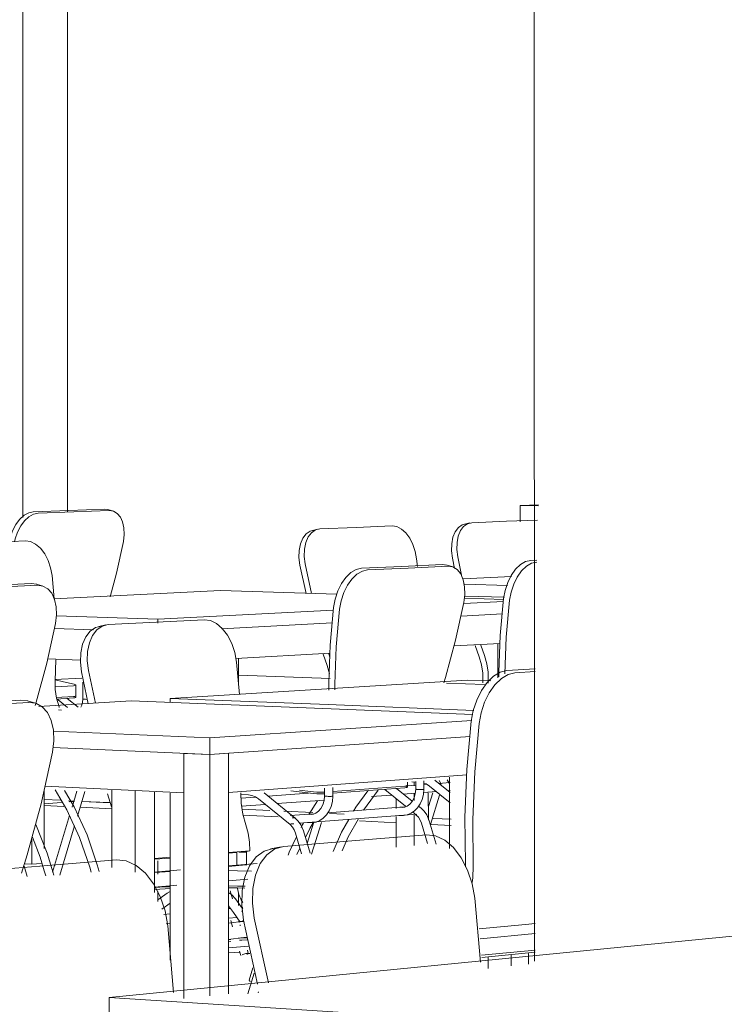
# Model space of a CAD drawing. Header units: metres. Extents: x -32 to 90, y -28 to 32.
# Tile 93 of 148: x 90.06863 to 90.07079, y 1.77481 to 1.77783. Entities that reach past the tile are written whole.
import ezdxf

# ---------------------------------------------------------------- set-up
doc = ezdxf.new("R2010")
doc.units = ezdxf.units.M
doc.linetypes.add('IMPORT-HIDDEN _4_', pattern=[0.005, 0.003333, -0.001667])
for name, color, linetype, lineweight in [('A-GENM', 13, 'Continuous', 18), ('A-WALL', 113, 'Continuous', 18), ('ARQ-IND-SIMB', 250, 'Continuous', 9), ('ARQ-LAY-EQUIP', 250, 'Continuous', 9), ('ARQ-PROJECAO', 250, 'IMPORT-HIDDEN _4_', 9), ('I-FURN', 30, 'Continuous', 18)]:
    doc.layers.add(name, color=color, linetype=linetype, lineweight=lineweight)

msp = doc.modelspace()

# ---------------------------------------------------------------- linework, layer by layer
at = {"layer": 'A-GENM', "lineweight": 9}
for p, q in [((90.070217, 1.7763433), (90.0701599, 1.7763411)), ((90.0701599, 1.7763411), (90.070217, 1.7763397)), ((90.0701599, 1.7763411), (90.0701599, 1.7762907))]:
    msp.add_line(p, q, dxfattribs=at)
at = {"layer": 'A-WALL', "lineweight": 9}
for p, q in [((90.070204, 1.7749434), (90.0702023, 1.7824101)), ((90.0686351, 1.7792026), (90.0686349, 1.7763039)), ((90.0687723, 1.7763209), (90.0687725, 1.7792019)), ((90.069298, 1.7758206), (90.0695779, 1.77581)), ((90.0699347, 1.7757966), (90.0700507, 1.7757922))]:
    msp.add_line(p, q, dxfattribs=at)
at = {"layer": 'ARQ-IND-SIMB'}
for p, q in [((90.0693015, 1.774969), (90.0692672, 1.7749711)), ((90.069331, 1.7749673), (90.0693265, 1.7749675))]:
    msp.add_line(p, q, dxfattribs=at)
at = {"layer": 'ARQ-LAY-EQUIP'}
for p, q in [((90.0687507, 1.7754369), (90.0687002, 1.7754393)), ((90.0687507, 1.7754369), (90.0687002, 1.7754393)), ((90.0687003, 1.7754265), (90.0687542, 1.7754304)), ((90.0687003, 1.7754265), (90.0687542, 1.7754304)), ((90.0687607, 1.775418), (90.0687003, 1.7754209)), ((90.0687934, 1.7754348), (90.0687758, 1.7754357)), ((90.0687934, 1.7754348), (90.0687758, 1.7754357)), ((90.0687772, 1.7754321), (90.0687929, 1.7754333)), ((90.0687772, 1.7754321), (90.0687929, 1.7754333)), ((90.0687878, 1.7754166), (90.0687851, 1.7754168)), ((90.0689069, 1.7754108), (90.0688118, 1.7754155)), ((90.0688174, 1.7754337), (90.0689031, 1.7754295)), ((90.0693072, 1.7754099), (90.0693932, 1.7754058)), ((90.069418, 1.7753858), (90.0693101, 1.7753911)), ((90.0694358, 1.7754037), (90.0695241, 1.7753994)), ((90.0694711, 1.7753832), (90.0694607, 1.7753837)), ((90.0695754, 1.775397), (90.0696204, 1.7753948)), ((90.0697813, 1.775368), (90.0696678, 1.7753736)), ((90.0699487, 1.7753598), (90.0698874, 1.7753628)), ((90.0698933, 1.7753816), (90.0699488, 1.7753789))]:
    msp.add_line(p, q, dxfattribs=at)
msp.add_polyline3d([(90.0689029, 1.7754302, 0), (90.0688978, 1.7754298, 0), (90.0688174, 1.7754337, 0)], dxfattribs=at)
at = {"layer": 'ARQ-PROJECAO', "linetype": 'Continuous'}
msp.add_line((90.0687542, 1.7757135), (90.0687449, 1.7757139), dxfattribs=at)
at = {"layer": 'I-FURN', "lineweight": 9}
for p, q in [((90.0686674, 1.7763217), (90.0687765, 1.7763258)), ((90.0687917, 1.7763216), (90.0686827, 1.7763175)), ((90.0687765, 1.7763258), (90.0688846, 1.7763298)), ((90.0688997, 1.7763256), (90.0687917, 1.7763216)), ((90.0688846, 1.7763298), (90.0688978, 1.7763278)), ((90.0688955, 1.7763286), (90.0689107, 1.7763244)), ((90.0701189, 1.7762926), (90.070012, 1.7762882)), ((90.0702137, 1.7762964), (90.0701189, 1.7762926)), ((90.0695234, 1.7762647), (90.0695399, 1.7762683)), ((90.0695299, 1.7762655), (90.0695326, 1.7762656)), ((90.0696574, 1.7762737), (90.0695464, 1.7762691)), ((90.0697675, 1.7762782), (90.0696574, 1.7762737)), ((90.0699897, 1.7762839), (90.070006, 1.7762875)), ((90.0699957, 1.7762846), (90.0699988, 1.7762847)), ((90.0686434, 1.7762321), (90.0685226, 1.7762272)), ((90.0698455, 1.7761539), (90.069843, 1.7761772)), ((90.0699594, 1.7761476), (90.0699529, 1.7761794)), ((90.0699693, 1.776183), (90.069982, 1.7761225)), ((90.0701928, 1.7761724), (90.0702117, 1.7761733)), ((90.0695037, 1.7760713), (90.0694849, 1.7761581)), ((90.0695014, 1.7761617), (90.069521, 1.7760714)), ((90.0696741, 1.7761484), (90.069798, 1.7761542)), ((90.0698165, 1.7761491), (90.0696926, 1.7761434)), ((90.069798, 1.7761542), (90.0699207, 1.7761598)), ((90.0699392, 1.7761548), (90.0698165, 1.7761491)), ((90.0699207, 1.7761598), (90.0699357, 1.7761576)), ((90.0699328, 1.7761586), (90.0699513, 1.7761536)), ((90.0687312, 1.7760546), (90.0687249, 1.7761265)), ((90.070134, 1.7761229), (90.0699855, 1.7761157)), ((90.0685252, 1.7760953), (90.0686613, 1.7761016)), ((90.0686801, 1.7760963), (90.068544, 1.77609)), ((90.0686613, 1.7761016), (90.068678, 1.7760993)), ((90.0686759, 1.7761), (90.0686947, 1.7760947)), ((90.069241, 1.7760798), (90.06873, 1.7760552)), ((90.0695986, 1.7760687), (90.069241, 1.7760798)), ((90.0699896, 1.7760995), (90.0701211, 1.7760956)), ((90.0701104, 1.7760529), (90.0699901, 1.7760566)), ((90.0701119, 1.7760595), (90.0699915, 1.7760632)), ((90.0690491, 1.7759921), (90.0695875, 1.7760197)), ((90.0699876, 1.7760403), (90.0701095, 1.7760466)), ((90.0687381, 1.7760024), (90.0690491, 1.7759921)), ((90.0691913, 1.7759907), (90.0690452, 1.7759832)), ((90.0690491, 1.7759797), (90.0690491, 1.7759921)), ((90.0701061, 1.7760085), (90.0699791, 1.7760018)), ((90.0688515, 1.7759592), (90.068732, 1.7759634)), ((90.0688683, 1.77597), (90.0688893, 1.7759745)), ((90.0688764, 1.775971), (90.068879, 1.7759711)), ((90.0690452, 1.7759832), (90.0688974, 1.7759755)), ((90.0695841, 1.7759808), (90.0692443, 1.7759628)), ((90.070099, 1.7759182), (90.069958, 1.7759102)), ((90.0700345, 1.7758771), (90.0700229, 1.7759116)), ((90.0700401, 1.7759126), (90.0700509, 1.7758805)), ((90.0700917, 1.7758129), (90.0700917, 1.7759177)), ((90.0688115, 1.775867), (90.0687116, 1.7758707)), ((90.0687342, 1.7758037), (90.0687363, 1.7758681)), ((90.0695773, 1.7758885), (90.0692883, 1.7758721)), ((90.0692967, 1.7758711), (90.0692967, 1.7757904)), ((90.0695682, 1.7758498), (90.0695563, 1.775885)), ((90.0695736, 1.7758861), (90.0695772, 1.7758754)), ((90.0692994, 1.7757615), (90.0692905, 1.7758609)), ((90.0695753, 1.7758245), (90.0695682, 1.7758498)), ((90.0701198, 1.7758345), (90.0702061, 1.7758398)), ((90.0687339, 1.7758071), (90.0688162, 1.7758119)), ((90.068836, 1.775733), (90.0688153, 1.7758304)), ((90.0688364, 1.7758349), (90.0688578, 1.7757344)), ((90.0702061, 1.7758316), (90.0701438, 1.7758278)), ((90.0687341, 1.775785), (90.0687903, 1.7757883)), ((90.0687978, 1.7757902), (90.0687978, 1.7757568)), ((90.068819, 1.7757473), (90.068819, 1.7757994)), ((90.0699983, 1.7758056), (90.0690868, 1.7757496)), ((90.0700701, 1.7758029), (90.0699983, 1.7758056)), ((90.0700462, 1.7757969), (90.0700462, 1.7758014)), ((90.0700626, 1.7758048), (90.0700626, 1.7757962)), ((90.0687376, 1.7757519), (90.0687903, 1.7757551)), ((90.0687903, 1.7757507), (90.0687383, 1.7757475)), ((90.0687436, 1.775745), (90.0687398, 1.7757475)), ((90.0687715, 1.7757494), (90.0688048, 1.7757222)), ((90.0687903, 1.7757551), (90.0687947, 1.7757555)), ((90.0687947, 1.7757554), (90.0687903, 1.7757549)), ((90.0687978, 1.775757), (90.0687978, 1.7757526)), ((90.0690868, 1.7757496), (90.0695713, 1.7757304)), ((90.0690868, 1.7757496), (90.0690868, 1.7757373)), ((90.0684501, 1.7757336), (90.0686289, 1.7757444)), ((90.0686535, 1.7757372), (90.0684748, 1.7757263)), ((90.0686289, 1.7757444), (90.0686508, 1.7757417)), ((90.0686495, 1.7757423), (90.0686741, 1.7757351)), ((90.0689679, 1.7757423), (90.068684, 1.7757249)), ((90.0687722, 1.7757216), (90.0687436, 1.775745)), ((90.068747, 1.7757212), (90.0687462, 1.7757237)), ((90.0700156, 1.7757004), (90.0689679, 1.7757423)), ((90.0695713, 1.7757304), (90.0700184, 1.7757126)), ((90.0692084, 1.7756284), (90.0700119, 1.775682)), ((90.0687284, 1.775649), (90.0692084, 1.7756284)), ((90.0700071, 1.7756323), (90.0692084, 1.7755774)), ((90.0692084, 1.7755774), (90.0692084, 1.7756284)), ((90.0692084, 1.7755774), (90.0687275, 1.7755986)), ((90.0691288, 1.7755809), (90.0692084, 1.7755774)), ((90.0691288, 1.7748292), (90.0691288, 1.7755809)), ((90.0692084, 1.7755774), (90.069266, 1.7755814)), ((90.0692084, 1.7755774), (90.0692084, 1.7748374)), ((90.069266, 1.7755814), (90.069266, 1.7748431)), ((90.0699973, 1.775515), (90.069266, 1.7754611)), ((90.0699434, 1.7752891), (90.0699434, 1.7755078)), ((90.0691288, 1.7754602), (90.0687031, 1.7754804)), ((90.0695605, 1.7754501), (90.0695605, 1.7754742)), ((90.0695857, 1.7754638), (90.0698063, 1.7754803)), ((90.0698063, 1.7754751), (90.0695857, 1.7754586)), ((90.0695859, 1.7754762), (90.0695859, 1.7754498)), ((90.0698141, 1.7754816), (90.0698408, 1.7754836)), ((90.0698144, 1.775493), (90.0698144, 1.7754824)), ((90.0698144, 1.7754826), (90.0698144, 1.7754774)), ((90.0698408, 1.775493), (90.0698278, 1.7754936)), ((90.069835, 1.7754916), (90.069835, 1.7754809)), ((90.0698403, 1.7754711), (90.0698403, 1.7754942)), ((90.0698654, 1.7754969), (90.0698654, 1.7754708)), ((90.0698654, 1.7754854), (90.0698735, 1.775486)), ((90.0699458, 1.7754293), (90.0698822, 1.7754802)), ((90.0698985, 1.775499), (90.0699458, 1.7754611)), ((90.0699024, 1.7754936), (90.0699033, 1.7754963)), ((90.0699104, 1.7754888), (90.069946, 1.7754914)), ((90.0699118, 1.7754976), (90.0699177, 1.7754866)), ((90.0699368, 1.7754995), (90.0699424, 1.7754892)), ((90.0687007, 1.7754663), (90.0687007, 1.7752891)), ((90.0687875, 1.7754191), (90.0688012, 1.7754647)), ((90.0688255, 1.7754635), (90.0688027, 1.7753879)), ((90.0689071, 1.775417), (90.0688953, 1.7754572)), ((90.068908, 1.775231), (90.068908, 1.7754682)), ((90.0689793, 1.7754649), (90.0689793, 1.7752164)), ((90.0690391, 1.7754619), (90.0690391, 1.7751543)), ((90.0690868, 1.7749468), (90.0690868, 1.7754593)), ((90.0693271, 1.7754536), (90.0693047, 1.7754547)), ((90.069305, 1.7754437), (90.0693489, 1.7754469)), ((90.0693749, 1.7754602), (90.0694707, 1.7753824)), ((90.0693868, 1.7754497), (90.0695118, 1.7754591)), ((90.0695172, 1.775459), (90.0694574, 1.7754664)), ((90.0694833, 1.7754685), (90.0695172, 1.7754642)), ((90.0695172, 1.7754642), (90.0695268, 1.7754631)), ((90.0695268, 1.7754631), (90.0695365, 1.7754623)), ((90.0695365, 1.7754621), (90.0695268, 1.775463)), ((90.0695365, 1.7754623), (90.0695459, 1.7754619)), ((90.0695459, 1.7754617), (90.0695365, 1.7754621)), ((90.0695543, 1.7754616), (90.0695459, 1.7754617)), ((90.0695543, 1.7754617), (90.0695608, 1.775462)), ((90.0695608, 1.7754618), (90.0695543, 1.7754616)), ((90.0695748, 1.775449), (90.0695715, 1.7754491)), ((90.069578, 1.775449), (90.0695748, 1.775449)), ((90.0695809, 1.7754491), (90.069578, 1.775449)), ((90.0695833, 1.7754492), (90.0695809, 1.7754491)), ((90.0695858, 1.7754498), (90.0695859, 1.7754497)), ((90.069725, 1.7754682), (90.0696799, 1.7754062)), ((90.0697655, 1.7754532), (90.0697044, 1.7754486)), ((90.0698087, 1.7754187), (90.069745, 1.77547)), ((90.0697811, 1.775473), (90.0698294, 1.7754342)), ((90.0698398, 1.7754588), (90.0698016, 1.7754559)), ((90.069835, 1.7754567), (90.069835, 1.7754367)), ((90.0698512, 1.7754701), (90.0698481, 1.7754702)), ((90.0698577, 1.7754701), (90.0698545, 1.77547)), ((90.0698605, 1.7754701), (90.0698577, 1.7754701)), ((90.0698628, 1.7754703), (90.0698605, 1.7754701)), ((90.0699027, 1.7754636), (90.0698646, 1.7754607)), ((90.0698787, 1.77546), (90.0698788, 1.7753756)), ((90.0698791, 1.7754182), (90.0698921, 1.7754603)), ((90.0699135, 1.7754532), (90.0698853, 1.7753623)), ((90.069946, 1.7754669), (90.0699387, 1.7754663)), ((90.0693788, 1.775424), (90.0693062, 1.7754185)), ((90.0694547, 1.7753626), (90.0693582, 1.7754411)), ((90.0695599, 1.7754377), (90.0694153, 1.7754267)), ((90.0695127, 1.7753936), (90.069539, 1.7754354)), ((90.0695696, 1.7753988), (90.0698069, 1.7754171)), ((90.0697797, 1.7754121), (90.0697797, 1.7754404)), ((90.0697914, 1.7754156), (90.0697926, 1.7754156)), ((90.0698004, 1.7754153), (90.0697925, 1.7754156)), ((90.0698483, 1.775419), (90.0698566, 1.7754124)), ((90.0687267, 1.7752171), (90.0687788, 1.7753902)), ((90.0694553, 1.7753899), (90.0695271, 1.7753955)), ((90.0698439, 1.7753948), (90.0694825, 1.7753665)), ((90.0695115, 1.775394), (90.0695127, 1.775394)), ((90.0695206, 1.7753937), (90.0695127, 1.775394)), ((90.0697797, 1.7752936), (90.0697797, 1.7753872)), ((90.0698025, 1.7753902), (90.0697885, 1.7753908)), ((90.0698409, 1.7753928), (90.0698331, 1.7753991)), ((90.069835, 1.7753916), (90.069835, 1.7752983)), ((90.0687939, 1.7753587), (90.0687484, 1.7752079)), ((90.0694662, 1.7753652), (90.0694573, 1.7753645)), ((90.069507, 1.7753041), (90.0695263, 1.7753668)), ((90.0695227, 1.7753683), (90.0695086, 1.7753689)), ((90.0695507, 1.7753688), (90.0695208, 1.7752715)), ((90.0698763, 1.7753045), (90.0698576, 1.7753667)), ((90.0698816, 1.775374), (90.0699029, 1.7753029)), ((90.0694903, 1.7752728), (90.0694714, 1.7753361)), ((90.0694958, 1.7753434), (90.0695162, 1.7752749)), ((90.069873, 1.775331), (90.0696562, 1.7753135)), ((90.0686632, 1.7753175), (90.0686632, 1.7752412)), ((90.0693946, 1.7752882), (90.0694272, 1.7752946)), ((90.0696562, 1.7753135), (90.0694353, 1.7752956)), ((90.0690391, 1.7752586), (90.0690868, 1.7752625)), ((90.0692664, 1.7752771), (90.0693311, 1.7752823)), ((90.0692902, 1.7752766), (90.0692665, 1.7752746)), ((90.0692916, 1.7752357), (90.0692916, 1.775279)), ((90.0693154, 1.7752792), (90.0693311, 1.7752823)), ((90.0693208, 1.775279), (90.0693208, 1.7752381)), ((90.0694759, 1.7752706), (90.0694852, 1.7752898)), ((90.0686875, 1.7752349), (90.0684483, 1.7752156)), ((90.0686392, 1.7752353), (90.0686484, 1.7752036)), ((90.0686632, 1.7752412), (90.0686424, 1.7752423)), ((90.0686914, 1.7752435), (90.0686632, 1.7752412)), ((90.0689221, 1.775254), (90.0686875, 1.7752349)), ((90.0688447, 1.7752169), (90.0688404, 1.7752322)), ((90.0688636, 1.7752389), (90.0688693, 1.775219)), ((90.0690868, 1.77526), (90.0690391, 1.7752562)), ((90.0690491, 1.7752513), (90.0690491, 1.7752101)), ((90.0692663, 1.7752356), (90.0693543, 1.7752429)), ((90.0693195, 1.7752388), (90.0692664, 1.7752344)), ((90.0699927, 1.7752328), (90.0699925, 1.7752425)), ((90.0687054, 1.7752055), (90.068701, 1.7752208)), ((90.0687244, 1.7752275), (90.0687301, 1.7752075)), ((90.0690391, 1.7752167), (90.0691184, 1.7752233)), ((90.0690868, 1.7752195), (90.0690391, 1.7752155)), ((90.0690391, 1.7751705), (90.0691079, 1.7751763)), ((90.0690716, 1.7751713), (90.0690864, 1.7751721)), ((90.0692939, 1.775174), (90.069266, 1.7751746)), ((90.069266, 1.7751745), (90.0692939, 1.775174)), ((90.0692663, 1.7751898), (90.0693251, 1.7751947)), ((90.0692939, 1.775174), (90.0693172, 1.7751733)), ((90.0693172, 1.7751734), (90.0692939, 1.775174)), ((90.0690387, 1.7751692), (90.0690716, 1.7751713)), ((90.0690491, 1.7751575), (90.0690491, 1.7751263)), ((90.0690497, 1.7751316), (90.069078, 1.7751519)), ((90.069078, 1.7751519), (90.0690868, 1.7751571)), ((90.0692713, 1.7751597), (90.0692786, 1.7751344)), ((90.0692968, 1.7751524), (90.0692968, 1.7751142)), ((90.0690868, 1.7751215), (90.0690617, 1.7751036)), ((90.0692814, 1.7750928), (90.0692664, 1.7751129)), ((90.0692871, 1.775135), (90.0693053, 1.7751108)), ((90.0700384, 1.7749406), (90.070021, 1.7751365)), ((90.0690672, 1.7750871), (90.0690868, 1.7750889)), ((90.0692664, 1.7751047), (90.069272, 1.7751052)), ((90.0692814, 1.7750928), (90.0693013, 1.775063)), ((90.0693053, 1.7751108), (90.0693095, 1.7751046)), ((90.0693059, 1.7750969), (90.0693092, 1.7750972)), ((90.0693064, 1.7751083), (90.0693097, 1.7751086)), ((90.0690868, 1.7750591), (90.0690746, 1.775058)), ((90.0690968, 1.7748481), (90.06908, 1.775052)), ((90.0692916, 1.7750774), (90.0692664, 1.7750752)), ((90.0692782, 1.7750494), (90.0692729, 1.775068)), ((90.0692969, 1.7750651), (90.0693123, 1.7750665)), ((90.0693013, 1.7750555), (90.0693022, 1.7750521)), ((90.0693113, 1.7750672), (90.0693086, 1.775067)), ((90.0693551, 1.7748733), (90.0693122, 1.7750695)), ((90.0693449, 1.7750758), (90.0693885, 1.7748768)), ((90.0700348, 1.775043), (90.0701771, 1.7750563)), ((90.0701771, 1.7750563), (90.0702065, 1.7750591)), ((90.0710061, 1.7750393), (90.0688999, 1.7748328)), ((90.0700375, 1.7750123), (90.0702066, 1.7750284)), ((90.069266, 1.7750099), (90.0692735, 1.7750113)), ((90.0692735, 1.7750105), (90.069266, 1.775009)), ((90.0692735, 1.7750044), (90.069266, 1.7750029)), ((90.0692736, 1.7750113), (90.0693068, 1.775015)), ((90.0692957, 1.7750146), (90.0693215, 1.775017)), ((90.0693068, 1.7750149), (90.0693002, 1.7750143)), ((90.0693069, 1.775015), (90.0693218, 1.7750157)), ((90.0693274, 1.7749901), (90.0692661, 1.7749844)), ((90.0693038, 1.7749607), (90.0692997, 1.7749748)), ((90.0693239, 1.7749771), (90.0693267, 1.7749673)), ((90.070042, 1.7749619), (90.0702066, 1.7749779)), ((90.0702066, 1.7749712), (90.0700426, 1.7749552)), ((90.0701328, 1.7749625), (90.0701328, 1.774929)), ((90.0701856, 1.7749677), (90.0701857, 1.7749342)), ((90.0700621, 1.7749217), (90.0700621, 1.7749554)), ((90.0693256, 1.7748433), (90.0693451, 1.774907)), ((90.0693297, 1.7748854), (90.0693409, 1.7749228)), ((90.0693578, 1.7748493), (90.069357, 1.7748465)), ((90.0688999, 1.7748328), (90.0696818, 1.7747826)), ((90.0688999, 1.7748328), (90.0688999, 1.7747568))]:
    msp.add_line(p, q, dxfattribs=at)
for points in [[(90.0685938, 1.7762286, 0), (90.0685967, 1.7762425, 0), (90.0686037, 1.7762634, 0), (90.0686135, 1.7762823, 0), (90.0686254, 1.7762984, 0), (90.0686389, 1.7763108, 0), (90.0686532, 1.7763186, 0), (90.0686674, 1.7763217, 0)], [(90.0689435, 1.7762307, 0), (90.0689461, 1.7762519, 0), (90.0689454, 1.7762721, 0), (90.0689414, 1.7762903, 0), (90.0689344, 1.7763055, 0), (90.0689248, 1.7763168, 0), (90.068913, 1.7763236, 0), (90.0688997, 1.7763256, 0)], [(90.0686827, 1.7763175, 0), (90.0686684, 1.7763144, 0), (90.0686541, 1.7763065, 0), (90.0686407, 1.7762942, 0), (90.0686287, 1.7762781, 0), (90.068619, 1.7762591, 0), (90.068612, 1.7762383, 0), (90.0686099, 1.7762293, 0)], [(90.0694849, 1.7761581, 0), (90.0694821, 1.7761811, 0), (90.0694827, 1.7762033, 0), (90.0694867, 1.7762235, 0), (90.0694939, 1.7762406, 0), (90.0695039, 1.7762538, 0), (90.0695161, 1.7762622, 0), (90.0695299, 1.7762655, 0)], [(90.0695464, 1.7762691, 0), (90.0695326, 1.7762658, 0), (90.0695204, 1.7762574, 0), (90.0695104, 1.7762443, 0), (90.0695032, 1.7762271, 0), (90.0694992, 1.7762069, 0), (90.0694985, 1.7761847, 0), (90.0695014, 1.7761617, 0)], [(90.069843, 1.7761772, 0), (90.0698389, 1.7761998, 0), (90.0698316, 1.7762213, 0), (90.0698217, 1.7762407, 0), (90.0698097, 1.7762568, 0), (90.0697961, 1.7762688, 0), (90.0697818, 1.7762761, 0), (90.0697675, 1.7762782, 0)], [(90.0699529, 1.7761794, 0), (90.0699501, 1.7762019, 0), (90.0699506, 1.7762237, 0), (90.0699544, 1.7762435, 0), (90.0699612, 1.7762603, 0), (90.0699708, 1.7762732, 0), (90.0699825, 1.7762814, 0), (90.0699957, 1.7762846, 0)], [(90.070012, 1.7762882, 0), (90.0699988, 1.776285, 0), (90.0699871, 1.7762767, 0), (90.0699776, 1.7762639, 0), (90.0699707, 1.776247, 0), (90.069967, 1.7762272, 0), (90.0699665, 1.7762055, 0), (90.0699693, 1.776183, 0)], [(90.0687249, 1.7761265, 0), (90.0687206, 1.7761502, 0), (90.0687129, 1.7761727, 0), (90.0687023, 1.776193, 0), (90.0686893, 1.7762098, 0), (90.0686746, 1.7762224, 0), (90.068659, 1.77623, 0), (90.0686434, 1.7762321, 0)], [(90.068903, 1.776061, 0), (90.0689221, 1.7761335, 0), (90.0689435, 1.7762307, 0)], [(90.0701098, 1.7760553, 0), (90.0701144, 1.7760802, 0), (90.0701224, 1.7761044, 0), (90.0701333, 1.7761265, 0), (90.0701466, 1.7761452, 0), (90.0701615, 1.7761596, 0), (90.0701772, 1.7761688, 0), (90.0701928, 1.7761724, 0)], [(90.069588, 1.7760286, 0), (90.0695927, 1.7760541, 0), (90.0696009, 1.7760789, 0), (90.0696122, 1.7761014, 0), (90.069626, 1.7761206, 0), (90.0696415, 1.7761353, 0), (90.0696578, 1.7761447, 0), (90.0696741, 1.7761484, 0)], [(90.0696926, 1.7761434, 0), (90.0696764, 1.7761396, 0), (90.06966, 1.7761302, 0), (90.0696446, 1.7761155, 0), (90.0696308, 1.7760963, 0), (90.0696195, 1.7760737, 0), (90.0696112, 1.776049, 0), (90.0696065, 1.7760235, 0)], [(90.0699876, 1.776043, 0), (90.0699908, 1.7760681, 0), (90.0699902, 1.776092, 0), (90.069986, 1.7761134, 0), (90.0699782, 1.7761313, 0), (90.0699675, 1.7761446, 0), (90.0699542, 1.7761526, 0), (90.0699392, 1.7761548, 0)], [(90.0702112, 1.7761675, 0), (90.0701956, 1.7761638, 0), (90.0701799, 1.7761546, 0), (90.070165, 1.7761402, 0), (90.0701517, 1.7761215, 0), (90.0701408, 1.7760994, 0), (90.0701328, 1.7760752, 0), (90.0701282, 1.7760502, 0)], [(90.0687354, 1.7759788, 0), (90.0687386, 1.7760052, 0), (90.0687376, 1.7760303, 0), (90.0687326, 1.7760529, 0), (90.0687238, 1.7760717, 0), (90.0687116, 1.7760856, 0), (90.0686968, 1.776094, 0), (90.0686801, 1.7760963, 0)], [(90.0700947, 1.7758157, 0), (90.0700949, 1.7758302, 0), (90.0700995, 1.7759418, 0), (90.0701098, 1.7760553, 0)], [(90.0701282, 1.7760502, 0), (90.0701179, 1.7759368, 0), (90.0701132, 1.775825, 0)], [(90.0695735, 1.7757749, 0), (90.0695737, 1.7757986, 0), (90.0695779, 1.7759127, 0), (90.069588, 1.7760286, 0)], [(90.0696065, 1.7760235, 0), (90.0695965, 1.7759075, 0), (90.0695922, 1.7757933, 0), (90.069592, 1.7757761, 0)], [(90.0699263, 1.7757967, 0), (90.0699315, 1.775814, 0), (90.0699622, 1.775928, 0), (90.0699876, 1.776043, 0)], [(90.0692905, 1.7758609, 0), (90.0692852, 1.7758901, 0), (90.0692758, 1.775918, 0), (90.0692629, 1.7759429, 0), (90.069247, 1.7759637, 0), (90.0692292, 1.7759791, 0), (90.0692103, 1.7759883, 0), (90.0691913, 1.7759907, 0)], [(90.0686732, 1.7757273, 0), (90.0686763, 1.7757376, 0), (90.0687087, 1.7758577, 0), (90.0687354, 1.7759788, 0)], [(90.0688153, 1.7758304, 0), (90.0688118, 1.7758603, 0), (90.0688129, 1.7758892, 0), (90.0688184, 1.7759156, 0), (90.0688282, 1.7759381, 0), (90.0688416, 1.7759553, 0), (90.068858, 1.7759665, 0), (90.0688764, 1.775971, 0)], [(90.0688974, 1.7759755, 0), (90.068879, 1.7759711, 0), (90.0688626, 1.7759599, 0), (90.0688492, 1.7759426, 0), (90.0688394, 1.7759201, 0), (90.0688339, 1.7758937, 0), (90.0688328, 1.7758648, 0), (90.0688364, 1.7758349, 0)], [(90.0700462, 1.7758014, 0), (90.0700455, 1.7758267, 0), (90.0700415, 1.7758522, 0), (90.0700345, 1.7758771, 0)], [(90.0700509, 1.7758805, 0), (90.0700579, 1.7758556, 0), (90.0700619, 1.7758301, 0), (90.0700626, 1.7758048, 0)], [(90.0687929, 1.7757926, 0), (90.0687602, 1.7758007, 0), (90.0687341, 1.7758062, 0)], [(90.0700105, 1.7756797, 0), (90.0700166, 1.7757124, 0), (90.0700271, 1.7757442, 0), (90.0700415, 1.7757733, 0), (90.070059, 1.775798, 0), (90.0700786, 1.7758171, 0), (90.0700992, 1.7758295, 0), (90.0701198, 1.7758345, 0)], [(90.0701438, 1.7758278, 0), (90.0701233, 1.7758228, 0), (90.0701027, 1.7758104, 0), (90.0700831, 1.7757913, 0), (90.0700656, 1.7757665, 0), (90.0700512, 1.7757374, 0), (90.0700407, 1.7757056, 0), (90.0700346, 1.7756728, 0)], [(90.0687462, 1.7757237, 0), (90.0687388, 1.77575, 0), (90.0687347, 1.775777, 0), (90.0687342, 1.7758037, 0)], [(90.0687903, 1.7757883, 0), (90.0687947, 1.7757888, 0), (90.0687972, 1.7757895, 0), (90.0687978, 1.7757904, 0), (90.0687963, 1.7757915, 0), (90.0687929, 1.7757926, 0)], [(90.0687963, 1.7757539, 0), (90.0687978, 1.7757528, 0), (90.0687972, 1.7757519, 0), (90.0687947, 1.7757511, 0), (90.0687903, 1.7757507, 0)], [(90.0687947, 1.7757555, 0), (90.0687972, 1.7757563, 0), (90.0687978, 1.7757572, 0), (90.0687978, 1.7757572, 0)], [(90.0687978, 1.775757, 0), (90.0687972, 1.7757561, 0), (90.0687947, 1.7757554, 0)], [(90.0688136, 1.7757228, 0), (90.0688162, 1.7757291, 0), (90.0688182, 1.7757381, 0), (90.068819, 1.7757473, 0)], [(90.0688252, 1.7757466, 0), (90.0688229, 1.7757467, 0), (90.068821, 1.7757469, 0), (90.0688197, 1.775747, 0), (90.0688197, 1.775747, 0)], [(90.0688279, 1.7757466, 0), (90.0688252, 1.7757466, 0), (90.0688252, 1.7757466, 0)], [(90.0688306, 1.7757465, 0), (90.0688279, 1.7757466, 0), (90.0688279, 1.7757466, 0)], [(90.0687261, 1.775585, 0), (90.0687302, 1.7756194, 0), (90.0687289, 1.7756522, 0), (90.0687223, 1.7756816, 0), (90.0687108, 1.7757059, 0), (90.0686949, 1.7757239, 0), (90.0686754, 1.7757345, 0), (90.0686535, 1.7757372, 0)], [(90.0699925, 1.7752425, 0), (90.0699912, 1.7753851, 0), (90.0699972, 1.7755311, 0), (90.0700105, 1.7756797, 0)], [(90.0700346, 1.7756728, 0), (90.0700213, 1.7755242, 0), (90.0700152, 1.7753781, 0), (90.0700165, 1.7752355, 0)], [(90.0686316, 1.7752134, 0), (90.0686487, 1.7752694, 0), (90.0686911, 1.7754266, 0), (90.0687261, 1.775585, 0)], [(90.0698063, 1.7754803, 0), (90.0698112, 1.7754809, 0), (90.0698139, 1.7754818, 0), (90.0698143, 1.775483, 0), (90.0698143, 1.775483, 0)], [(90.0698143, 1.7754828, 0), (90.0698139, 1.7754816, 0), (90.0698112, 1.7754807, 0), (90.0698063, 1.7754801, 0)], [(90.0698122, 1.7754792, 0), (90.0698143, 1.7754778, 0), (90.0698139, 1.7754766, 0), (90.0698112, 1.7754757, 0), (90.0698063, 1.7754751, 0)], [(90.0698822, 1.7754802, 0), (90.0698718, 1.775487, 0), (90.0698653, 1.7754895, 0)], [(90.0688404, 1.7752322, 0), (90.0688094, 1.7753232, 0), (90.0687705, 1.775408, 0), (90.0687343, 1.7754687, 0)], [(90.0688636, 1.7752389, 0), (90.0688323, 1.775331, 0), (90.068793, 1.7754171, 0), (90.0687633, 1.7754673, 0)], [(90.0693191, 1.7753619, 0), (90.06931, 1.7753943, 0), (90.0693049, 1.7754278, 0), (90.0693041, 1.7754596, 0)], [(90.0693271, 1.7754537, 0), (90.069338, 1.7754519, 0), (90.0693485, 1.7754476, 0), (90.0693582, 1.7754411, 0)], [(90.0695608, 1.7754567, 0), (90.0695543, 1.7754565, 0), (90.0695459, 1.7754566, 0), (90.0695365, 1.7754571, 0), (90.0695268, 1.7754579, 0), (90.0695172, 1.775459, 0)], [(90.0695605, 1.7754501, 0), (90.0695591, 1.775436, 0), (90.0695552, 1.7754231, 0), (90.0695494, 1.775412, 0), (90.069542, 1.7754035, 0), (90.0695337, 1.7753975, 0), (90.0695265, 1.7753947, 0), (90.0695206, 1.7753937, 0)], [(90.0695859, 1.7754498, 0), (90.0695845, 1.7754335, 0), (90.0695805, 1.7754181, 0), (90.0695744, 1.7754042, 0), (90.0695663, 1.7753922, 0), (90.0695566, 1.7753825, 0), (90.0695459, 1.7753752, 0), (90.0695343, 1.7753704, 0), (90.0695227, 1.7753683, 0)], [(90.0695459, 1.7754619, 0), (90.0695543, 1.7754617, 0), (90.0695543, 1.7754617, 0)], [(90.0695683, 1.7754492, 0), (90.0695654, 1.7754493, 0), (90.0695631, 1.7754495, 0), (90.0695615, 1.7754497, 0), (90.0695606, 1.7754499, 0), (90.0695606, 1.7754499, 0)], [(90.0695715, 1.7754491, 0), (90.0695683, 1.7754492, 0), (90.0695683, 1.7754492, 0)], [(90.0695859, 1.7754497, 0), (90.0695858, 1.7754496, 0), (90.0695849, 1.7754494, 0), (90.0695833, 1.7754492, 0)], [(90.0696928, 1.7754659, 0), (90.069656, 1.7754155, 0), (90.0696492, 1.7754033, 0)], [(90.0698403, 1.7754711, 0), (90.0698389, 1.7754572, 0), (90.0698351, 1.7754445, 0), (90.0698292, 1.7754336, 0), (90.0698219, 1.7754251, 0), (90.0698137, 1.7754192, 0), (90.0698064, 1.7754163, 0), (90.0698004, 1.7754153, 0)], [(90.0698654, 1.7754708, 0), (90.069864, 1.7754548, 0), (90.0698601, 1.7754396, 0), (90.069854, 1.7754258, 0), (90.069846, 1.775414, 0), (90.0698364, 1.7754043, 0), (90.0698257, 1.7753971, 0), (90.0698142, 1.7753924, 0), (90.0698025, 1.7753902, 0)], [(90.0698481, 1.7754702, 0), (90.0698452, 1.7754703, 0), (90.0698429, 1.7754705, 0), (90.0698413, 1.7754707, 0), (90.0698404, 1.7754709, 0)], [(90.0698545, 1.77547, 0), (90.0698512, 1.7754701, 0), (90.0698512, 1.7754701, 0)], [(90.0698653, 1.7754706, 0), (90.0698645, 1.7754704, 0), (90.0698628, 1.7754703, 0)], [(90.0694613, 1.775388, 0), (90.0694589, 1.7753893, 0), (90.0694589, 1.7753893, 0)], [(90.0698409, 1.7753928, 0), (90.0698483, 1.7753852, 0), (90.0698537, 1.7753765, 0), (90.0698576, 1.7753667, 0)], [(90.0698566, 1.7754124, 0), (90.0698659, 1.7754033, 0), (90.0698738, 1.7753921, 0), (90.0698816, 1.775374, 0)], [(90.068675, 1.7753626, 0), (90.0687098, 1.7752745, 0), (90.0687244, 1.7752275, 0)], [(90.0693311, 1.7752823, 0), (90.0693305, 1.7753089, 0), (90.0693264, 1.7753358, 0), (90.0693191, 1.7753619, 0)], [(90.0694547, 1.7753626, 0), (90.0694621, 1.7753548, 0), (90.0694676, 1.775346, 0), (90.0694714, 1.7753361, 0)], [(90.0694707, 1.7753824, 0), (90.0694801, 1.7753731, 0), (90.069488, 1.7753617, 0), (90.0694958, 1.7753434, 0)], [(90.0694883, 1.7753531, 0), (90.069492, 1.7753606, 0), (90.069496, 1.775367, 0)], [(90.0695016, 1.7753234, 0), (90.0695149, 1.7753507, 0), (90.0695268, 1.7753695, 0)], [(90.0696346, 1.7753777, 0), (90.0696126, 1.7753389, 0), (90.069587, 1.7752797, 0)], [(90.0696643, 1.7753801, 0), (90.0696334, 1.7753253, 0), (90.0696149, 1.775282, 0)], [(90.0686644, 1.7753235, 0), (90.0686881, 1.7752627, 0), (90.068701, 1.7752208, 0)], [(90.0694486, 1.7752683, 0), (90.0694521, 1.7752781, 0), (90.0694748, 1.775325, 0)], [(90.070021, 1.7751365, 0), (90.0700128, 1.7751809, 0), (90.0699986, 1.7752231, 0), (90.0699792, 1.7752608, 0), (90.0699556, 1.7752919, 0), (90.0699291, 1.7753147, 0), (90.069901, 1.775328, 0), (90.069873, 1.775331, 0)], [(90.0694353, 1.7752956, 0), (90.0694078, 1.7752879, 0), (90.0693834, 1.77527, 0), (90.0693634, 1.7752427, 0), (90.0693489, 1.7752076, 0), (90.0693407, 1.7751665, 0), (90.0693394, 1.7751218, 0), (90.0693449, 1.7750758, 0)], [(90.0692972, 1.7752782, 0), (90.0693004, 1.7752781, 0), (90.0693041, 1.775278, 0), (90.0693079, 1.775278, 0), (90.0693116, 1.7752781, 0), (90.0693149, 1.7752782, 0), (90.0693176, 1.7752784, 0)], [(90.0693122, 1.7750695, 0), (90.0693067, 1.7751155, 0), (90.069308, 1.7751602, 0), (90.0693162, 1.7752013, 0), (90.0693307, 1.7752364, 0), (90.0693508, 1.7752636, 0), (90.0693752, 1.7752815, 0), (90.0694027, 1.7752892, 0)], [(90.0693197, 1.7752793, 0), (90.0693179, 1.7752795, 0), (90.0693152, 1.7752797, 0), (90.0693152, 1.7752797, 0)], [(90.0693176, 1.7752784, 0), (90.0693196, 1.7752786, 0), (90.0693206, 1.7752788, 0), (90.0693207, 1.7752791, 0)], [(90.06908, 1.775052, 0), (90.0690716, 1.7750982, 0), (90.0690568, 1.7751421, 0), (90.0690362, 1.7751812, 0), (90.069011, 1.7752135, 0), (90.0689825, 1.7752372, 0), (90.0689524, 1.7752509, 0), (90.0689221, 1.775254, 0)], [(90.0700165, 1.7752355, 0), (90.0700154, 1.7751996, 0), (90.0700136, 1.7751845, 0)], [(90.0690387, 1.7752155, 0), (90.0690716, 1.7752177, 0), (90.0690864, 1.7752185, 0)], [(90.069266, 1.7752213, 0), (90.0692939, 1.7752208, 0), (90.0693365, 1.7752196, 0)], [(90.0690864, 1.7751661, 0), (90.0690716, 1.7751653, 0), (90.0690387, 1.7751631, 0)], [(90.069316, 1.7751675, 0), (90.0692939, 1.7751681, 0), (90.069266, 1.7751686, 0)], [(90.0692667, 1.7751535, 0), (90.0692763, 1.7751467, 0), (90.0692871, 1.775135, 0)], [(90.0693102, 1.7751238, 0), (90.0693052, 1.7751316, 0), (90.069298, 1.7751481, 0), (90.0692934, 1.7751662, 0)], [(90.069266, 1.7750603, 0), (90.0692736, 1.7750616, 0), (90.0693069, 1.7750654, 0), (90.0693124, 1.7750657, 0)], [(90.0693232, 1.7750094, 0), (90.0693068, 1.7750086, 0), (90.0692994, 1.775008, 0)], [(90.069324, 1.7749677, 0), (90.0693218, 1.7749673, 0), (90.0693191, 1.7749668, 0), (90.0693162, 1.7749661, 0), (90.0693132, 1.7749652, 0), (90.0693103, 1.7749643, 0), (90.0693078, 1.7749633, 0)], [(90.0693226, 1.7749647, 0), (90.0693246, 1.7749656, 0), (90.069326, 1.7749664, 0), (90.0693266, 1.7749671, 0), (90.0693265, 1.7749675, 0), (90.0693256, 1.7749677, 0), (90.069324, 1.7749677, 0)], [(90.0693339, 1.774881, 0), (90.0693318, 1.7748823, 0), (90.0693304, 1.7748836, 0), (90.0693297, 1.7748847, 0), (90.0693299, 1.7748856, 0), (90.0693299, 1.7748856, 0)]]:
    msp.add_polyline3d(points, dxfattribs=at)

doc.saveas('drawing.dxf')
